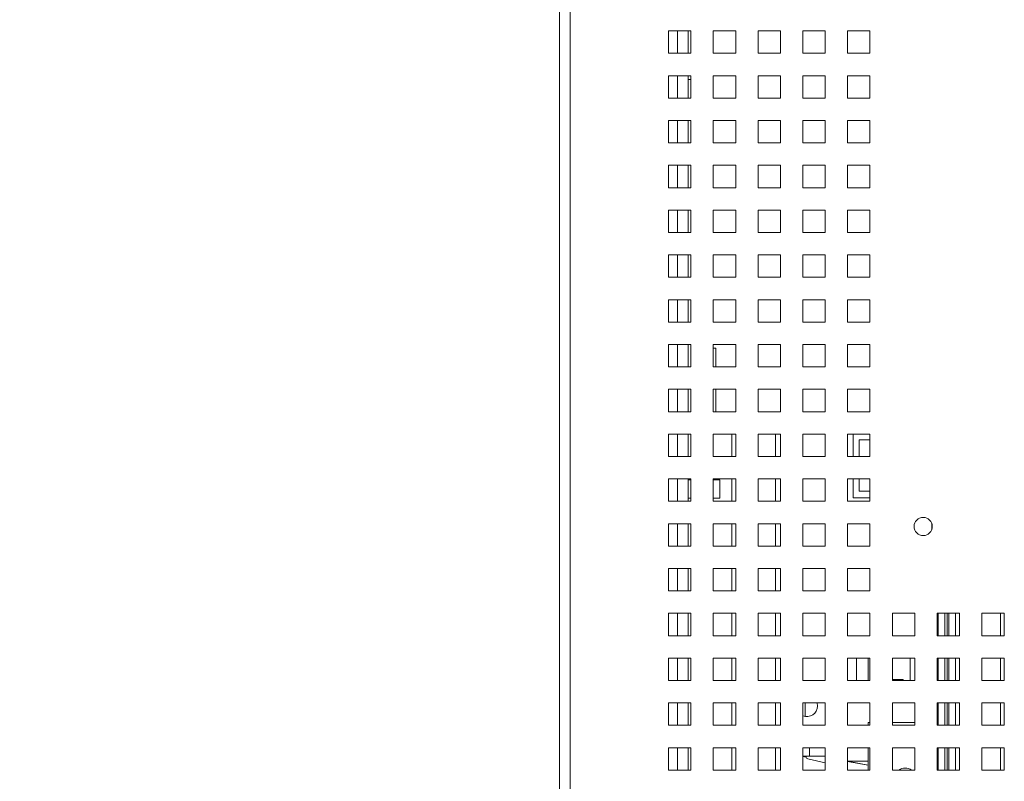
# Paper-space layout '3' of a CAD drawing. Header units: inches. Extents: x 1 to 109, y 1 to 85.
# Tile 67 of 109: x 84.87 to 92.2, y 18.94 to 24.61. Entities that reach past the tile are written whole.
import ezdxf

# ---------------------------------------------------------------- set-up
doc = ezdxf.new("R2010")
doc.units = ezdxf.units.IN
doc.header["$MEASUREMENT"] = 0
doc.linetypes.add('CENTERX2', pattern=[0.8, 0.5, -0.1, 0.1, -0.1])
doc.layers.add('FORMAT', color=7, linetype='Continuous')
doc.styles.add('SLDTEXTSTYLE0', font='GOTHIC.TTF', dxfattribs={"width": 0.913})
doc.dimstyles.new('SLDDIMSTYLE7', dxfattribs={"dimtxt": 0.625, "dimasz": 0.65, "dimexe": 0, "dimexo": 0.0625, "dimgap": 0.15625, "dimtad": 0, "dimtih": 1, "dimtoh": 1, "dimdec": 1, "dimlfac": 1.2, "dimrnd": 1e-09, "dimzin": 12, "dimdsep": 46, "dimtxsty": 'SLDTEXTSTYLE0', "dimsah": 1, "dimcen": 0, "dimadec": 0, "dimazin": 3, "dimtfac": 1, "dimtdec": 1, "dimtofl": 0, "dimtmove": 0, "dimatfit": 3, "dimfxl": 1, "dimfrac": 2, "dimtolj": 1, "dimtzin": 12, "dimarcsym": 0})

# ---------------------------------------------------------------- blocks, each defined once
blk = doc.blocks.new('_D_106')
at = {"layer": 'FORMAT', "color": 1, "ltscale": 5}
for p, q in [((78.6861, 18.2522), (75.2881, 14.5549)), ((75.2881, 14.5549), (74.0381, 14.5549))]:
    blk.add_line(p, q, dxfattribs=at)
blk.add_solid([(78.6861, 18.2522), (78.1726, 17.8413), (78.3199, 17.706)], dxfattribs=at)
at = {"layer": 'FORMAT', "color": 1, "ltscale": 5, "char_height": 0.625, "attachment_point": 1, "style": 'SLDTEXTSTYLE0'}
for s, insert in [('19.2', (70.2004, 15.3532)), ('DOOR SWING', (68.4869, 14.361))]:
    blk.add_mtext(s, dxfattribs=dict(at, insert=insert))

psp = doc.layouts.new('3')

# ---------------------------------------------------------------- linework, layer by layer
at = {"color": 7, "linetype": 'Continuous', "lineweight": 15, "ltscale": 5}
for p, q in [((88.8858, 13.3542), (88.8858, 30.863)), ((88.9647, 30.863), (88.9647, 13.3542)), ((88.8855, 13.9286), (88.8855, 29.9921)), ((89.8647, 24.5253), (89.698, 24.5253)), ((89.698, 24.5253), (89.698, 24.3586)), ((89.8436, 24.5253), (89.8436, 24.3586)), ((89.8647, 24.3586), (89.8647, 24.5253)), ((90.198, 24.5253), (90.0314, 24.5253)), ((90.0314, 24.5253), (90.0314, 24.3586)), ((90.198, 24.3586), (90.198, 24.5253)), ((90.5314, 24.5253), (90.3647, 24.5253)), ((90.3647, 24.5253), (90.3647, 24.3586)), ((90.5314, 24.3586), (90.5314, 24.5253)), ((90.8647, 24.5253), (90.698, 24.5253)), ((90.698, 24.5253), (90.698, 24.3586)), ((90.8647, 24.3586), (90.8647, 24.5253)), ((91.198, 24.5253), (91.0314, 24.5253)), ((91.0314, 24.5253), (91.0314, 24.3586)), ((91.198, 24.3586), (91.198, 24.5253)), ((89.698, 24.3586), (89.8647, 24.3586)), ((89.8436, 24.3588), (89.8647, 24.3588)), ((90.0314, 24.3586), (90.198, 24.3586)), ((90.3647, 24.3586), (90.5314, 24.3586)), ((90.698, 24.3586), (90.8647, 24.3586)), ((91.0314, 24.3586), (91.198, 24.3586)), ((89.8647, 24.1919), (89.698, 24.1919)), ((89.698, 24.1919), (89.698, 24.0253)), ((89.8436, 24.1919), (89.8436, 24.0253)), ((89.8647, 24.0253), (89.8647, 24.1919)), ((90.198, 24.1919), (90.0314, 24.1919)), ((90.0314, 24.1919), (90.0314, 24.0253)), ((90.198, 24.0253), (90.198, 24.1919)), ((90.5314, 24.1919), (90.3647, 24.1919)), ((90.3647, 24.1919), (90.3647, 24.0253)), ((90.5314, 24.0253), (90.5314, 24.1919)), ((90.8647, 24.1919), (90.698, 24.1919)), ((90.698, 24.1919), (90.698, 24.0253)), ((90.8647, 24.0253), (90.8647, 24.1919)), ((91.198, 24.1919), (91.0314, 24.1919)), ((91.0314, 24.1919), (91.0314, 24.0253)), ((91.198, 24.0253), (91.198, 24.1919)), ((89.8436, 24.1636), (89.8647, 24.1636)), ((89.698, 24.0253), (89.8647, 24.0253)), ((90.0314, 24.0253), (90.198, 24.0253)), ((90.3647, 24.0253), (90.5314, 24.0253)), ((90.698, 24.0253), (90.8647, 24.0253)), ((91.0314, 24.0253), (91.198, 24.0253)), ((89.8647, 23.8586), (89.698, 23.8586)), ((89.698, 23.8586), (89.698, 23.6919)), ((89.8436, 23.8586), (89.8436, 23.6919)), ((89.8647, 23.6919), (89.8647, 23.8586)), ((90.198, 23.8586), (90.0314, 23.8586)), ((90.0314, 23.8586), (90.0314, 23.6919)), ((90.198, 23.6919), (90.198, 23.8586)), ((90.5314, 23.8586), (90.3647, 23.8586)), ((90.3647, 23.8586), (90.3647, 23.6919)), ((90.5314, 23.6919), (90.5314, 23.8586)), ((90.8647, 23.8586), (90.698, 23.8586)), ((90.698, 23.8586), (90.698, 23.6919)), ((90.8647, 23.6919), (90.8647, 23.8586)), ((91.198, 23.8586), (91.0314, 23.8586)), ((91.0314, 23.8586), (91.0314, 23.6919)), ((91.198, 23.6919), (91.198, 23.8586)), ((89.698, 23.6919), (89.8647, 23.6919)), ((90.0314, 23.6919), (90.198, 23.6919)), ((90.3647, 23.6919), (90.5314, 23.6919)), ((90.698, 23.6919), (90.8647, 23.6919)), ((91.0314, 23.6919), (91.198, 23.6919)), ((89.8647, 23.5253), (89.698, 23.5253)), ((89.698, 23.5253), (89.698, 23.3586)), ((89.8436, 23.5253), (89.8436, 23.3586)), ((89.8647, 23.3586), (89.8647, 23.5253)), ((90.198, 23.5253), (90.0314, 23.5253)), ((90.0314, 23.5253), (90.0314, 23.3586)), ((90.198, 23.3586), (90.198, 23.5253)), ((90.5314, 23.5253), (90.3647, 23.5253)), ((90.3647, 23.5253), (90.3647, 23.3586)), ((90.5314, 23.3586), (90.5314, 23.5253)), ((90.8647, 23.5253), (90.698, 23.5253)), ((90.698, 23.5253), (90.698, 23.3586)), ((90.8647, 23.3586), (90.8647, 23.5253)), ((91.198, 23.5253), (91.0314, 23.5253)), ((91.0314, 23.5253), (91.0314, 23.3586)), ((91.198, 23.3586), (91.198, 23.5253)), ((89.698, 23.3586), (89.8647, 23.3586)), ((90.0314, 23.3586), (90.198, 23.3586)), ((90.3647, 23.3586), (90.5314, 23.3586)), ((90.698, 23.3586), (90.8647, 23.3586)), ((91.0314, 23.3586), (91.198, 23.3586)), ((89.8647, 23.1919), (89.698, 23.1919)), ((89.698, 23.1919), (89.698, 23.0253)), ((89.8436, 23.1919), (89.8436, 23.0253)), ((89.8647, 23.0253), (89.8647, 23.1919)), ((90.198, 23.1919), (90.0314, 23.1919)), ((90.0314, 23.1919), (90.0314, 23.0253)), ((90.198, 23.0253), (90.198, 23.1919)), ((90.5314, 23.1919), (90.3647, 23.1919)), ((90.3647, 23.1919), (90.3647, 23.0253)), ((90.5314, 23.0253), (90.5314, 23.1919)), ((90.8647, 23.1919), (90.698, 23.1919)), ((90.698, 23.1919), (90.698, 23.0253)), ((90.8647, 23.0253), (90.8647, 23.1919)), ((91.198, 23.1919), (91.0314, 23.1919)), ((91.0314, 23.1919), (91.0314, 23.0253)), ((91.198, 23.0253), (91.198, 23.1919)), ((89.698, 23.0253), (89.8647, 23.0253)), ((90.0314, 23.0253), (90.198, 23.0253)), ((90.3647, 23.0253), (90.5314, 23.0253)), ((90.698, 23.0253), (90.8647, 23.0253)), ((91.0314, 23.0253), (91.198, 23.0253)), ((89.8647, 22.8586), (89.698, 22.8586)), ((89.698, 22.8586), (89.698, 22.6919)), ((89.8436, 22.8586), (89.8436, 22.6919)), ((89.8647, 22.6919), (89.8647, 22.8586)), ((90.198, 22.8586), (90.0314, 22.8586)), ((90.0314, 22.8586), (90.0314, 22.6919)), ((90.198, 22.6919), (90.198, 22.8586)), ((90.5314, 22.8586), (90.3647, 22.8586)), ((90.3647, 22.8586), (90.3647, 22.6919)), ((90.5314, 22.6919), (90.5314, 22.8586)), ((90.8647, 22.8586), (90.698, 22.8586)), ((90.698, 22.8586), (90.698, 22.6919)), ((90.8647, 22.6919), (90.8647, 22.8586)), ((91.198, 22.8586), (91.0314, 22.8586)), ((91.0314, 22.8586), (91.0314, 22.6919)), ((91.198, 22.6919), (91.198, 22.8586)), ((89.698, 22.6919), (89.8647, 22.6919)), ((90.0314, 22.6919), (90.198, 22.6919)), ((90.3647, 22.6919), (90.5314, 22.6919)), ((90.698, 22.6919), (90.8647, 22.6919)), ((91.0314, 22.6919), (91.198, 22.6919)), ((89.8647, 22.5253), (89.698, 22.5253)), ((89.698, 22.5253), (89.698, 22.3586)), ((89.8436, 22.5253), (89.8436, 22.3586)), ((89.8647, 22.3586), (89.8647, 22.5253)), ((90.198, 22.5253), (90.0314, 22.5253)), ((90.0314, 22.5253), (90.0314, 22.3586)), ((90.198, 22.3586), (90.198, 22.5253)), ((90.5314, 22.5253), (90.3647, 22.5253)), ((90.3647, 22.5253), (90.3647, 22.3586)), ((90.5314, 22.3586), (90.5314, 22.5253)), ((90.8647, 22.5253), (90.698, 22.5253)), ((90.698, 22.5253), (90.698, 22.3586)), ((90.8647, 22.3586), (90.8647, 22.5253)), ((91.198, 22.5253), (91.0314, 22.5253)), ((91.0314, 22.5253), (91.0314, 22.3586)), ((91.198, 22.3586), (91.198, 22.5253)), ((89.698, 22.3586), (89.8647, 22.3586)), ((90.0314, 22.3586), (90.198, 22.3586)), ((90.3647, 22.3586), (90.5314, 22.3586)), ((90.698, 22.3586), (90.8647, 22.3586)), ((91.0314, 22.3586), (91.198, 22.3586)), ((89.8647, 22.1919), (89.698, 22.1919)), ((89.698, 22.1919), (89.698, 22.0253)), ((89.8436, 22.1919), (89.8436, 22.0253)), ((89.8647, 22.0253), (89.8647, 22.1919)), ((90.198, 22.1919), (90.0314, 22.1919)), ((90.0314, 22.1919), (90.0314, 22.0253)), ((90.0504, 22.1636), (90.0314, 22.1636)), ((90.0504, 22.0253), (90.0504, 22.1636)), ((90.198, 22.0253), (90.198, 22.1919)), ((90.5314, 22.1919), (90.3647, 22.1919)), ((90.3647, 22.1919), (90.3647, 22.0253)), ((90.5314, 22.0253), (90.5314, 22.1919)), ((90.8647, 22.1919), (90.698, 22.1919)), ((90.698, 22.1919), (90.698, 22.0253)), ((90.8647, 22.0253), (90.8647, 22.1919)), ((91.198, 22.1919), (91.0314, 22.1919)), ((91.0314, 22.1919), (91.0314, 22.0253)), ((91.198, 22.0253), (91.198, 22.1919)), ((89.698, 22.0253), (89.8647, 22.0253)), ((89.8436, 22.0254), (89.8647, 22.0254)), ((90.0314, 22.0253), (90.198, 22.0253)), ((90.3647, 22.0253), (90.5314, 22.0253)), ((90.698, 22.0253), (90.8647, 22.0253)), ((91.0314, 22.0253), (91.198, 22.0253)), ((89.8647, 21.8586), (89.698, 21.8586)), ((89.698, 21.8586), (89.698, 21.6919)), ((89.8436, 21.8586), (89.8436, 21.6919)), ((89.8647, 21.6919), (89.8647, 21.8586)), ((90.198, 21.8586), (90.0314, 21.8586)), ((90.0314, 21.8586), (90.0314, 21.6919)), ((90.0504, 21.6919), (90.0504, 21.8586)), ((90.198, 21.6919), (90.198, 21.8586)), ((90.5314, 21.8586), (90.3647, 21.8586)), ((90.3647, 21.8586), (90.3647, 21.6919)), ((90.5314, 21.6919), (90.5314, 21.8586)), ((90.8647, 21.8586), (90.698, 21.8586)), ((90.698, 21.8586), (90.698, 21.6919)), ((90.8647, 21.6919), (90.8647, 21.8586)), ((91.198, 21.8586), (91.0314, 21.8586)), ((91.0314, 21.8586), (91.0314, 21.6919)), ((91.198, 21.6919), (91.198, 21.8586)), ((89.698, 21.6919), (89.8647, 21.6919)), ((89.8436, 21.6921), (89.8647, 21.6921)), ((90.0314, 21.6919), (90.198, 21.6919)), ((90.3647, 21.6919), (90.5314, 21.6919)), ((90.698, 21.6919), (90.8647, 21.6919)), ((91.0314, 21.6919), (91.198, 21.6919)), ((89.8647, 21.5253), (89.698, 21.5253)), ((89.698, 21.5253), (89.698, 21.3586)), ((89.8436, 21.5253), (89.8436, 21.3586)), ((89.8647, 21.3586), (89.8647, 21.5253)), ((90.198, 21.5253), (90.0314, 21.5253)), ((90.0314, 21.5253), (90.0314, 21.3586)), ((90.1689, 21.5253), (90.1689, 21.3588)), ((90.198, 21.3586), (90.198, 21.5253)), ((90.5314, 21.5253), (90.3647, 21.5253)), ((90.3647, 21.5253), (90.3647, 21.3586)), ((90.4957, 21.3586), (90.4957, 21.5253)), ((90.5314, 21.3586), (90.5314, 21.5253)), ((90.8647, 21.5253), (90.698, 21.5253)), ((90.698, 21.5253), (90.698, 21.3586)), ((90.8647, 21.3586), (90.8647, 21.5253)), ((91.198, 21.5253), (91.0314, 21.5253)), ((91.0314, 21.5253), (91.0314, 21.3586)), ((91.073, 21.5253), (91.073, 21.3586)), ((91.1168, 21.3586), (91.1168, 21.4829)), ((91.1168, 21.4829), (91.198, 21.4829)), ((91.198, 21.3586), (91.198, 21.5253)), ((89.698, 21.3586), (89.8647, 21.3586)), ((89.8436, 21.3588), (89.8647, 21.3588)), ((90.0314, 21.3586), (90.198, 21.3586)), ((90.1689, 21.3588), (90.198, 21.3588)), ((90.3647, 21.3586), (90.5314, 21.3586)), ((90.698, 21.3586), (90.8647, 21.3586)), ((91.0314, 21.3586), (91.198, 21.3586)), ((89.8647, 21.1919), (89.698, 21.1919)), ((89.698, 21.1919), (89.698, 21.0253)), ((89.8436, 21.1919), (89.8436, 21.0253)), ((89.8647, 21.0253), (89.8647, 21.1919)), ((90.198, 21.1919), (90.0314, 21.1919)), ((90.0314, 21.1919), (90.0314, 21.0253)), ((90.1689, 21.1919), (90.1689, 21.0254)), ((90.198, 21.0253), (90.198, 21.1919)), ((90.5314, 21.1919), (90.3647, 21.1919)), ((90.3647, 21.1919), (90.3647, 21.0253)), ((90.4957, 21.0253), (90.4957, 21.1919)), ((90.5314, 21.0253), (90.5314, 21.1919)), ((90.8647, 21.1919), (90.698, 21.1919)), ((90.698, 21.1919), (90.698, 21.0253)), ((90.8647, 21.0253), (90.8647, 21.1919)), ((91.198, 21.1919), (91.0314, 21.1919)), ((91.0314, 21.1919), (91.0314, 21.0253)), ((91.073, 21.1919), (91.073, 21.0521)), ((91.1168, 21.0996), (91.1168, 21.1919)), ((91.198, 21.0253), (91.198, 21.1919)), ((89.8647, 21.1842), (89.8436, 21.1842)), ((90.0795, 21.1842), (90.0314, 21.1842)), ((90.0795, 21.1842), (90.0795, 21.0483)), ((89.8436, 21.0483), (89.8647, 21.0483)), ((90.0314, 21.0483), (90.0795, 21.0483)), ((91.073, 21.0521), (91.198, 21.0521)), ((91.1168, 21.0996), (91.198, 21.0996)), ((89.698, 21.0253), (89.8647, 21.0253)), ((89.8436, 21.0254), (89.8647, 21.0254)), ((90.0314, 21.0253), (90.198, 21.0253)), ((90.1689, 21.0254), (90.198, 21.0254)), ((90.3647, 21.0253), (90.5314, 21.0253)), ((90.698, 21.0253), (90.8647, 21.0253)), ((91.0314, 21.0253), (91.198, 21.0253)), ((89.8647, 20.8586), (89.698, 20.8586)), ((89.698, 20.8586), (89.698, 20.6919)), ((89.8436, 20.8586), (89.8436, 20.6919)), ((89.8647, 20.6919), (89.8647, 20.8586)), ((90.198, 20.8586), (90.0314, 20.8586)), ((90.0314, 20.8586), (90.0314, 20.6919)), ((90.1689, 20.8586), (90.1689, 20.6921)), ((90.198, 20.6919), (90.198, 20.8586)), ((90.5314, 20.8586), (90.3647, 20.8586)), ((90.3647, 20.8586), (90.3647, 20.6919)), ((90.4957, 20.6919), (90.4957, 20.8586)), ((90.5314, 20.6919), (90.5314, 20.8586)), ((90.8647, 20.8586), (90.698, 20.8586)), ((90.698, 20.8586), (90.698, 20.6919)), ((90.8647, 20.6919), (90.8647, 20.8586)), ((91.198, 20.8586), (91.0314, 20.8586)), ((91.0314, 20.8586), (91.0314, 20.6919)), ((91.198, 20.6919), (91.198, 20.8586)), ((89.698, 20.6919), (89.8647, 20.6919)), ((89.8436, 20.6921), (89.8647, 20.6921)), ((90.0314, 20.6919), (90.198, 20.6919)), ((90.1689, 20.6921), (90.198, 20.6921)), ((90.3647, 20.6919), (90.5314, 20.6919)), ((90.698, 20.6919), (90.8647, 20.6919)), ((91.0314, 20.6919), (91.198, 20.6919)), ((89.8647, 20.5253), (89.698, 20.5253)), ((89.698, 20.5253), (89.698, 20.3586)), ((89.8436, 20.5253), (89.8436, 20.3586)), ((89.8647, 20.3586), (89.8647, 20.5253)), ((90.198, 20.5253), (90.0314, 20.5253)), ((90.0314, 20.5253), (90.0314, 20.3586)), ((90.1689, 20.5253), (90.1689, 20.3588)), ((90.198, 20.3586), (90.198, 20.5253)), ((90.5314, 20.5253), (90.3647, 20.5253)), ((90.3647, 20.5253), (90.3647, 20.3586)), ((90.4957, 20.3586), (90.4957, 20.5253)), ((90.5314, 20.3586), (90.5314, 20.5253)), ((90.8647, 20.5253), (90.698, 20.5253)), ((90.698, 20.5253), (90.698, 20.3586)), ((90.8647, 20.3586), (90.8647, 20.5253)), ((91.198, 20.5253), (91.0314, 20.5253)), ((91.0314, 20.5253), (91.0314, 20.3586)), ((91.198, 20.3586), (91.198, 20.5253)), ((89.698, 20.3586), (89.8647, 20.3586)), ((89.8436, 20.3588), (89.8647, 20.3588)), ((90.0314, 20.3586), (90.198, 20.3586)), ((90.1689, 20.3588), (90.198, 20.3588)), ((90.3647, 20.3586), (90.5314, 20.3586)), ((90.698, 20.3586), (90.8647, 20.3586)), ((91.0314, 20.3586), (91.198, 20.3586)), ((89.8647, 20.1919), (89.698, 20.1919)), ((89.698, 20.1919), (89.698, 20.0253)), ((89.8436, 20.1919), (89.8436, 20.0253)), ((89.8647, 20.0253), (89.8647, 20.1919)), ((90.198, 20.1919), (90.0314, 20.1919)), ((90.0314, 20.1919), (90.0314, 20.0253)), ((90.1689, 20.1919), (90.1689, 20.0254)), ((90.198, 20.0253), (90.198, 20.1919)), ((90.5314, 20.1919), (90.3647, 20.1919)), ((90.3647, 20.1919), (90.3647, 20.0253)), ((90.4957, 20.0253), (90.4957, 20.1919)), ((90.5314, 20.0253), (90.5314, 20.1919)), ((90.8647, 20.1919), (90.698, 20.1919)), ((90.698, 20.1919), (90.698, 20.0253)), ((90.8647, 20.0253), (90.8647, 20.1919)), ((91.198, 20.1919), (91.0314, 20.1919)), ((91.0314, 20.1919), (91.0314, 20.0253)), ((91.198, 20.0253), (91.198, 20.1919)), ((91.5314, 20.1919), (91.3647, 20.1919)), ((91.3647, 20.1919), (91.3647, 20.0253)), ((91.5314, 20.0253), (91.5314, 20.1919)), ((91.8647, 20.1919), (91.698, 20.1919)), ((91.698, 20.1919), (91.698, 20.0253)), ((91.7065, 20.1919), (91.7065, 20.0253)), ((91.7564, 20.1919), (91.7564, 20.0253)), ((91.773, 20.1919), (91.773, 20.0253)), ((91.7855, 20.1919), (91.7855, 20.0253)), ((91.8355, 20.1919), (91.8355, 20.0254)), ((91.8647, 20.0253), (91.8647, 20.1919)), ((92.198, 20.1919), (92.0314, 20.1919)), ((92.0314, 20.1919), (92.0314, 20.0253)), ((92.1689, 20.1919), (92.1689, 20.0254)), ((92.198, 20.0253), (92.198, 20.1919)), ((89.698, 20.0253), (89.8647, 20.0253)), ((89.8436, 20.0254), (89.8647, 20.0254)), ((90.0314, 20.0253), (90.198, 20.0253)), ((90.1689, 20.0254), (90.198, 20.0254)), ((90.3647, 20.0253), (90.5314, 20.0253)), ((90.698, 20.0253), (90.8647, 20.0253)), ((91.0314, 20.0253), (91.198, 20.0253)), ((91.3647, 20.0253), (91.5314, 20.0253)), ((91.698, 20.0253), (91.8647, 20.0253)), ((91.8355, 20.0254), (91.8647, 20.0254)), ((92.0314, 20.0253), (92.198, 20.0253)), ((92.1689, 20.0254), (92.198, 20.0254)), ((89.8647, 19.8586), (89.698, 19.8586)), ((89.698, 19.8586), (89.698, 19.6919)), ((89.8436, 19.8586), (89.8436, 19.6919)), ((89.8647, 19.6919), (89.8647, 19.8586)), ((90.198, 19.8586), (90.0314, 19.8586)), ((90.0314, 19.8586), (90.0314, 19.6919)), ((90.1689, 19.8586), (90.1689, 19.6921)), ((90.198, 19.6919), (90.198, 19.8586)), ((90.5314, 19.8586), (90.3647, 19.8586)), ((90.3647, 19.8586), (90.3647, 19.6919)), ((90.4957, 19.6919), (90.4957, 19.8586)), ((90.5314, 19.6919), (90.5314, 19.8586)), ((90.8647, 19.8586), (90.698, 19.8586)), ((90.698, 19.8586), (90.698, 19.6919)), ((90.8647, 19.6919), (90.8647, 19.8586)), ((91.198, 19.8586), (91.0314, 19.8586)), ((91.0314, 19.8586), (91.0314, 19.6919)), ((91.098, 19.8586), (91.098, 19.6919)), ((91.1843, 19.6919), (91.1843, 19.8586)), ((91.198, 19.6919), (91.198, 19.8586)), ((91.5314, 19.8586), (91.3647, 19.8586)), ((91.3647, 19.8586), (91.3647, 19.6919)), ((91.4964, 19.6919), (91.4964, 19.8586)), ((91.5314, 19.6919), (91.5314, 19.8586)), ((91.8647, 19.8586), (91.698, 19.8586)), ((91.698, 19.8586), (91.698, 19.6919)), ((91.7065, 19.8586), (91.7065, 19.6919)), ((91.7564, 19.8586), (91.7564, 19.6919)), ((91.773, 19.8586), (91.773, 19.6919)), ((91.7855, 19.8586), (91.7855, 19.6919)), ((91.8355, 19.8586), (91.8355, 19.6921)), ((91.8647, 19.6919), (91.8647, 19.8586)), ((92.198, 19.8586), (92.0314, 19.8586)), ((92.0314, 19.8586), (92.0314, 19.6919)), ((92.1689, 19.8586), (92.1689, 19.6921)), ((92.198, 19.6919), (92.198, 19.8586)), ((89.698, 19.6919), (89.8647, 19.6919)), ((89.8436, 19.6921), (89.8647, 19.6921)), ((90.0314, 19.6919), (90.198, 19.6919)), ((90.1689, 19.6921), (90.198, 19.6921)), ((90.3647, 19.6919), (90.5314, 19.6919)), ((90.698, 19.6919), (90.8647, 19.6919)), ((91.0314, 19.6919), (91.198, 19.6919)), ((91.3647, 19.7), (91.4443, 19.7)), ((91.3647, 19.6919), (91.5314, 19.6919)), ((91.4443, 19.6919), (91.4443, 19.7)), ((91.698, 19.6919), (91.8647, 19.6919)), ((91.8355, 19.6921), (91.8647, 19.6921)), ((92.0314, 19.6919), (92.198, 19.6919)), ((92.1689, 19.6921), (92.198, 19.6921)), ((89.8647, 19.5253), (89.698, 19.5253)), ((89.698, 19.5253), (89.698, 19.3586)), ((89.8436, 19.5253), (89.8436, 19.3586)), ((89.8647, 19.3586), (89.8647, 19.5253)), ((90.198, 19.5253), (90.0314, 19.5253)), ((90.0314, 19.5253), (90.0314, 19.3586)), ((90.1689, 19.5253), (90.1689, 19.3588)), ((90.198, 19.3586), (90.198, 19.5253)), ((90.5314, 19.5253), (90.3647, 19.5253)), ((90.3647, 19.5253), (90.3647, 19.3586)), ((90.4957, 19.3586), (90.4957, 19.5253)), ((90.5314, 19.3586), (90.5314, 19.5253)), ((90.8647, 19.5253), (90.698, 19.5253)), ((90.698, 19.5253), (90.698, 19.3586)), ((90.8074, 19.5021), (90.8039, 19.5253)), ((90.8647, 19.3586), (90.8647, 19.5253)), ((91.198, 19.5253), (91.0314, 19.5253)), ((91.0314, 19.5253), (91.0314, 19.3586)), ((91.198, 19.3586), (91.198, 19.5253)), ((91.5314, 19.5253), (91.3647, 19.5253)), ((91.3647, 19.5253), (91.3647, 19.3586)), ((91.5314, 19.3586), (91.5314, 19.5253)), ((91.8647, 19.5253), (91.698, 19.5253)), ((91.698, 19.5253), (91.698, 19.3586)), ((91.7065, 19.5253), (91.7065, 19.3586)), ((91.7564, 19.5253), (91.7564, 19.3586)), ((91.773, 19.5253), (91.773, 19.3586)), ((91.7855, 19.5253), (91.7855, 19.3586)), ((91.8355, 19.5253), (91.8355, 19.3588)), ((91.8647, 19.3586), (91.8647, 19.5253)), ((92.198, 19.5253), (92.0314, 19.5253)), ((92.0314, 19.5253), (92.0314, 19.3586)), ((92.1689, 19.5253), (92.1689, 19.3588)), ((92.198, 19.3586), (92.198, 19.5253)), ((89.698, 19.3586), (89.8647, 19.3586)), ((89.8436, 19.3588), (89.8647, 19.3588)), ((90.0314, 19.3586), (90.198, 19.3586)), ((90.1689, 19.3588), (90.198, 19.3588)), ((90.3647, 19.3586), (90.5314, 19.3586)), ((90.698, 19.3586), (90.8647, 19.3586)), ((91.0314, 19.3586), (91.198, 19.3586)), ((91.1852, 19.3792), (91.198, 19.3792)), ((91.1852, 19.3586), (91.1852, 19.3792)), ((91.3647, 19.3792), (91.5314, 19.3792)), ((91.3647, 19.3586), (91.5314, 19.3586)), ((91.698, 19.3586), (91.8647, 19.3586)), ((91.8355, 19.3588), (91.8647, 19.3588)), ((92.0314, 19.3586), (92.198, 19.3586)), ((92.1689, 19.3588), (92.198, 19.3588)), ((89.8647, 19.1919), (89.698, 19.1919)), ((89.698, 19.1919), (89.698, 19.0253)), ((89.8436, 19.1919), (89.8436, 19.0253)), ((89.8647, 19.0253), (89.8647, 19.1919)), ((90.198, 19.1919), (90.0314, 19.1919)), ((90.0314, 19.1919), (90.0314, 19.0253)), ((90.1689, 19.1919), (90.1689, 19.0254)), ((90.198, 19.0253), (90.198, 19.1919)), ((90.5314, 19.1919), (90.3647, 19.1919)), ((90.3647, 19.1919), (90.3647, 19.0253)), ((90.4957, 19.0253), (90.4957, 19.1919)), ((90.5314, 19.0253), (90.5314, 19.1919)), ((90.8647, 19.1919), (90.698, 19.1919)), ((90.698, 19.1919), (90.698, 19.0253)), ((90.8647, 19.0253), (90.8647, 19.1919)), ((91.198, 19.1919), (91.0314, 19.1919)), ((91.0314, 19.1919), (91.0314, 19.0253)), ((91.1852, 19.0253), (91.1852, 19.1919)), ((91.198, 19.0253), (91.198, 19.1919)), ((91.5314, 19.1919), (91.3647, 19.1919)), ((91.3647, 19.1919), (91.3647, 19.0253)), ((91.5314, 19.0253), (91.5314, 19.1919)), ((91.8647, 19.1919), (91.698, 19.1919)), ((91.698, 19.1919), (91.698, 19.0253)), ((91.7065, 19.1919), (91.7065, 19.0253)), ((91.7564, 19.1919), (91.7564, 19.0253)), ((91.773, 19.1919), (91.773, 19.0253)), ((91.7855, 19.1919), (91.7855, 19.0253)), ((91.8355, 19.1919), (91.8355, 19.0254)), ((91.8647, 19.0253), (91.8647, 19.1919)), ((92.198, 19.1919), (92.0314, 19.1919)), ((92.0314, 19.1919), (92.0314, 19.0253)), ((92.1689, 19.1919), (92.1689, 19.0254)), ((92.198, 19.0253), (92.198, 19.1919)), ((90.698, 19.1284), (90.7495, 19.1281)), ((90.698, 19.1262), (90.7228, 19.122)), ((90.7219, 19.1283), (90.7219, 19.1253)), ((90.7345, 19.1093), (90.8647, 19.0781)), ((90.7495, 19.1281), (90.8647, 19.1278)), ((91.0314, 19.0925), (91.1852, 19.0626)), ((91.1852, 19.0915), (91.0314, 19.0925)), ((91.0314, 19.0902), (91.1852, 19.0626)), ((89.698, 19.0253), (89.8647, 19.0253)), ((89.8436, 19.0254), (89.8647, 19.0254)), ((90.0314, 19.0253), (90.198, 19.0253)), ((90.1689, 19.0254), (90.198, 19.0254)), ((90.3647, 19.0253), (90.5314, 19.0253)), ((90.698, 19.0253), (90.8647, 19.0253)), ((91.0314, 19.0253), (91.198, 19.0253)), ((91.3647, 19.0253), (91.5314, 19.0253)), ((91.698, 19.0253), (91.8647, 19.0253)), ((91.8355, 19.0254), (91.8647, 19.0254)), ((92.0314, 19.0253), (92.198, 19.0253)), ((92.1689, 19.0254), (92.198, 19.0254))]:
    psp.add_line(p, q, dxfattribs=at)
at = {"color": 8, "linetype": 'Continuous', "lineweight": 15, "ltscale": 5}
for p, q in [((89.7647, 24.3586), (89.7647, 24.5253)), ((89.7647, 24.0253), (89.7647, 24.1919)), ((89.7647, 23.6919), (89.7647, 23.8586)), ((89.7647, 23.3586), (89.7647, 23.5253)), ((89.7647, 23.0253), (89.7647, 23.1919)), ((89.7647, 22.6919), (89.7647, 22.8586)), ((89.7647, 22.3586), (89.7647, 22.5253)), ((89.7647, 22.0253), (89.7647, 22.1919)), ((89.7647, 21.6919), (89.7647, 21.8586)), ((89.7647, 21.3586), (89.7647, 21.5253)), ((89.7647, 21.0253), (89.7647, 21.1919)), ((89.7647, 20.6919), (89.7647, 20.8586)), ((91.6574, 20.8625), (91.6574, 20.813)), ((89.7647, 20.3586), (89.7647, 20.5253)), ((89.7647, 20.0253), (89.7647, 20.1919)), ((89.7647, 19.6919), (89.7647, 19.8586)), ((89.7647, 19.3586), (89.7647, 19.5253)), ((90.7164, 19.4248), (90.7164, 19.5253)), ((89.7647, 19.0253), (89.7647, 19.1919))]:
    psp.add_line(p, q, dxfattribs=at)
at = {"color": 7, "linetype": 'Continuous', "lineweight": 15, "ltscale": 25}
psp.add_circle((91.5941, 20.8378), 0.0679, dxfattribs=at)
for centre, start, end in [((90.729, 19.5021), 246.68757, 0), ((91.4602, 18.9625), 53.23181, 126.76819)]:
    psp.add_arc(centre, 0.0783, start, end, dxfattribs=at)
psp.add_ellipse((90.7383, 19.1253), major_axis=(0.0163, -0.0014), ratio=0.997909, start_param=3.226027, end_param=4.561204, dxfattribs=at)
at = {"color": 7, "linetype": 'Continuous', "lineweight": 15, "ltscale": 5}
psp.add_open_spline([(90.7495, 19.1281), (90.7489, 19.1318), (90.7479, 19.1392), (90.7469, 19.1553), (90.7468, 19.1725), (90.747, 19.1855), (90.7475, 19.1912), (90.7475, 19.1919)], degree=3, knots=[0, 0, 0, 0, 0.239989, 0.479969, 0.720816, 0.96291, 1, 1, 1, 1], dxfattribs=at)
at = {"layer": 'FORMAT', "color": 1, "linetype": 'CENTERX2', "lineweight": 0, "ltscale": 5}
psp.add_arc((89.5064, 30.0258), 15.9905, 150.77428, 267.77582, dxfattribs=at)

# ---------------------------------------------------------------- dimensions: what is measured, and where the dimension line sits
at = {"layer": 'FORMAT', "color": 1, "ltscale": 5}
dim = psp.add_radius_dim(center=(89.5064, 30.0258), mpoint=(78.6861, 18.2522), text='<>\\PDOOR SWING', dimstyle='SLDDIMSTYLE7', override={"dimpost": '<>'}, dxfattribs=at)
dim.commit()
dim.dimension.update_dxf_attribs({"geometry": '_D_106', "text_midpoint": (71.2625, 14.5549), "dimtype": 164})

doc.saveas('drawing.dxf')
